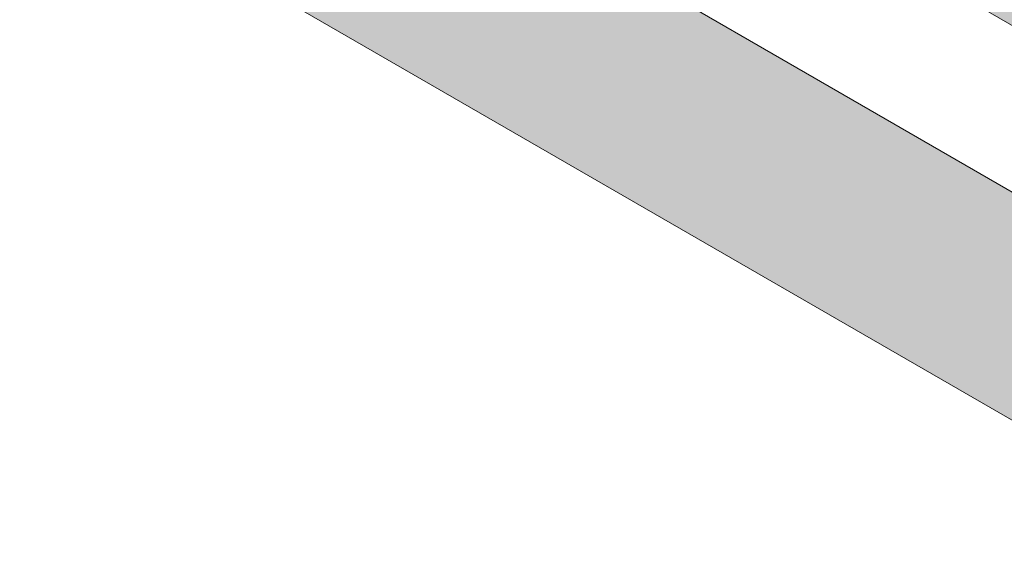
# Model space of a CAD drawing. Header units: millimetres. Extents: x -95266 to 45774, y -33242 to 22435.
# Tile 1 of 88: x -95266 to -58889, y -33242 to -13388. Entities that reach past the tile are written whole.
import ezdxf

# ---------------------------------------------------------------- set-up
doc = ezdxf.new("R2010")
doc.units = ezdxf.units.MM
doc.header["$MEASUREMENT"] = 0
doc.layers.add('07-VRD_Terrain_Batiments.ARCHI', color=7, linetype='Continuous')

# ---------------------------------------------------------------- blocks, each defined once
blk = doc.blocks.new('Dalle_5_2', base_point=(-67766, -8312))
at = {"layer": '07-VRD_Terrain_Batiments.ARCHI', "linetype": 'Continuous', "lineweight": 0, "true_color": 0x404040}
blk.add_hatch(color=250, dxfattribs=at).paths.add_polyline_path([(-67766, -8312), (-54032, -16241), (-50289, -9759), (-64023, -1830)])
at = {"layer": '07-VRD_Terrain_Batiments.ARCHI', "color": 7, "linetype": 'Continuous', "lineweight": 5, "flags": 128}
blk.add_lwpolyline([(-67766, -8312), (-54032, -16241), (-50289, -9759), (-64023, -1830)], close=True, dxfattribs=at)
blk = doc.blocks.new('Dalle_7_2', base_point=(-95266, -7011))
at = {"layer": '07-VRD_Terrain_Batiments.ARCHI', "linetype": 'Continuous', "lineweight": 0, "true_color": 0x404040}
blk.add_hatch(color=250, dxfattribs=at).paths.add_polyline_path([(-95266, -7011), (-49833, -33242), (-46185, -26923), (-91617, -692)])
at = {"layer": '07-VRD_Terrain_Batiments.ARCHI', "color": 7, "linetype": 'Continuous', "lineweight": 5, "flags": 128}
blk.add_lwpolyline([(-95266, -7011), (-49833, -33242), (-46185, -26923), (-91617, -692)], close=True, dxfattribs=at)

msp = doc.modelspace()

# ---------------------------------------------------------------- block references
at = {"layer": '07-VRD_Terrain_Batiments.ARCHI', "color": 7, "linetype": 'Continuous', "lineweight": 5}
for name, p in [('Dalle_7_2', (-95265.665, -7010.981)), ('Dalle_5_2', (-67765.812, -8311.823))]:
    msp.add_blockref(name, p, dxfattribs=at)

doc.saveas('drawing.dxf')
